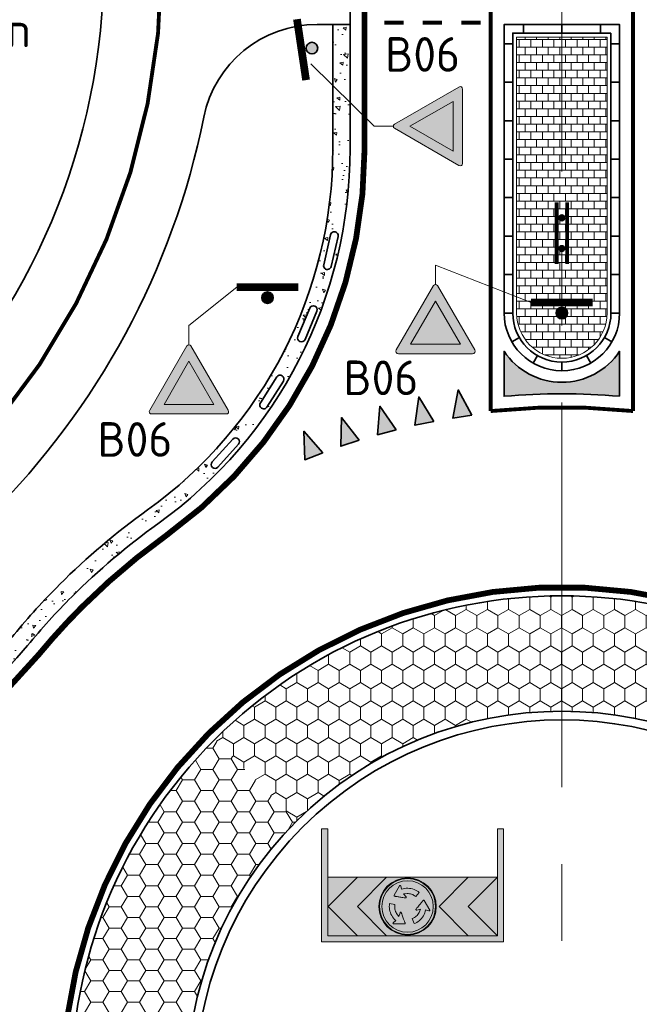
# Model space of a CAD drawing. Header units: metres. Extents: x -699 to 2316, y -1199 to 781.
# Tile 71 of 256: x 746 to 762, y -463 to -437. Entities that reach past the tile are written whole.
import ezdxf

# ---------------------------------------------------------------- set-up
doc = ezdxf.new("R2010")
doc.units = ezdxf.units.M
for name, pattern in [('AM-AS', [16, 10, -2, 2, -2]), ('VH-RWSBAND', [24, 10, -2, 2, -2, 2, -2, 2, -2]), ('VW-270-30_STREEP', [3, 2.7, -0.3])]:
    doc.linetypes.add(name, pattern=pattern)
for name, color, linetype, lineweight in [('B-WE-AM-AS-G', 10, 'AM-AS', 18), ('N-WA-VW-VERKEERSTEKEN_BORD-G', 7, 'Continuous', 35), ('N-WE-IE-MEUBILAIR_WEGMEUBILAIR_VERKEERSBORD-G', 7, 'Continuous', 35), ('N-WE-VH-KANTOPSLUITING_TROTTOIRBAND_RWS-G', 210, 'VH-RWSBAND', 35), ('N-WE-VH-KANTVERHARDING-G', 210, 'Continuous', 35), ('N-WE-VH-STOOTBAND-G', 7, 'Continuous', 35), ('N-WE-VH-VERHARDING_ASFALT_CONSTRUCTIE-A', 252, 'Continuous', 18), ('N-WE-VH-VERHARDING_BETON-G', 252, 'Continuous', 35), ('N-WE-VH-VERHARDING_BETONSTRAATSTEEN-A', 252, 'Continuous', 18), ('N-WE-VW-MARKERING_DWARS_DRIEHOEK_5070-G', 7, 'VW-HAAIETAND70-L-N', 35), ('N-WE-VW-MARKERING_LANGS_STREEP_27030-G', 7, 'VW-270-30_STREEP', 13), ('N-WE-VW-MARKERING_LANGS_STREEP_DOORGETROKKEN_010-G', 7, 'Continuous', 13), ('N-WE-VW-MARKERING_LANGS_STREEP_DOORGETROKKEN_015-G', 7, 'Continuous', 13), ('N-WE-VW-MARKERING_PUNTSTUK-G', 7, 'Continuous', 35), ('X-XX-AL-T18', 10, 'Continuous', 18)]:
    doc.layers.add(name, color=color, linetype=linetype, lineweight=lineweight)
for name, color, linetype, lineweight, true_color in [('N-WA-VW-VERKEERSTEKEN_BLAUW', 7, 'Continuous', 5, 0x005b8c), ('N-WA-VW-VERKEERSTEKEN_GEEL', 7, 'Continuous', 5, 0xf7b500), ('N-WA-VW-VERKEERSTEKEN_ROOD', 7, 'Continuous', 5, 0xbb1e10), ('N-WA-VW-VERKEERSTEKEN_WIT', 7, 'Continuous', 5, 0xf1f0ea), ('N-WA-VW-VERKEERSTEKEN_ZWART', 7, 'Continuous', 5, 0x2a292a)]:
    doc.layers.add(name, color=color, linetype=linetype, lineweight=lineweight, true_color=true_color)
doc.styles.add('NLCS-ISO', font='NLCS-ISO.ttf')
doc.linetypes.add('VW-HAAIETAND70-L-N', pattern='A,0,-0.5,[149,NLCS.SHX,S=1,R=0,X=-0.625,Y=0],-0.5', length=1)
pattern_1 = [(270, (175.7537435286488, -47.6544831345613), (0.15, -0.2), [0.2, -0.2]), (360, (175.7537435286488, -47.6544831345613), (4.898587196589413e-17, 0.2), [])]

# ---------------------------------------------------------------- blocks, each defined once
blk = doc.blocks.new('PAAL')
h = blk.add_hatch(color=256)
edge = h.paths.add_edge_path()
edge.add_arc((0, 0), 0.07500000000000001, 0, 360)
at = {"const_width": 0.1, "flags": 128}
blk.add_lwpolyline([(0.4000000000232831, 0.1375000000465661), (-0.3999999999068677, 0.1375000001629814)], dxfattribs=at)
blk.add_circle((0, 0), 0.07500000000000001)
blk = doc.blocks.new('NLCS_Haai70')
at = {"linetype": 'Continuous'}
blk.add_hatch(color=256, dxfattribs=at).paths.add_polyline_path([(-0.25, 0), (0.2499999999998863, 2.273736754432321e-13), (2.842170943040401e-14, -0.7000000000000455)])
blk.add_lwpolyline([(-0.25, 0), (0.2499999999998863, 2.273736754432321e-13), (2.842170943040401e-14, -0.7000000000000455)], close=True, dxfattribs=at)
blk = doc.blocks.new('B06')
at = {"layer": 'N-WA-VW-VERKEERSTEKEN_ROOD'}
h = blk.add_hatch(color=256, dxfattribs=at)
edge = h.paths.add_edge_path()
edge.add_arc((-0.322549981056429, 0.5789099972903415), 0.02110199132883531, 88.06856073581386, 215.1021070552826)
edge.add_line((-0.339814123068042, 0.5667756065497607), (-0.01740215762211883, 0.009035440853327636))
edge.add_arc((-9.039658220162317e-05, 0.02110179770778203), 0.02110199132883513, 214.8766292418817, 325.6142588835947)
edge.add_line((0.01732410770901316, 0.009184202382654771), (0.3396500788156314, 0.5667756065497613))
edge.add_arc((0.3223859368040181, 0.5789099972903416), 0.02110199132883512, 324.897892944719, 451.9314392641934)
edge.add_line((0.3216747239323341, 0.5999999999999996), (-0.3218387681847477, 0.5999999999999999))
h.paths.add_polyline_path([(0.2158005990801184, 0.5173301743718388), (-0.2159742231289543, 0.517330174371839), (-8.681202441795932e-05, 0.1435066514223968)], flags=16)
at = {"layer": 'N-WA-VW-VERKEERSTEKEN_WIT'}
blk.add_hatch(color=256, dxfattribs=at).paths.add_polyline_path([(-0.2159742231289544, 0.517330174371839), (-8.681202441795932e-05, 0.1435066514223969), (0.2158005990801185, 0.5173301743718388)])
at = {"layer": 'N-WA-VW-VERKEERSTEKEN_ROOD'}
blk.add_lwpolyline([(-0.3218387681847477, 0.5999999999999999, 0.619021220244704), (-0.339814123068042, 0.5667756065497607), (-0.01740215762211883, 0.009035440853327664, 0.5246646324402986), (0.01732410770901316, 0.009184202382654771), (0.3396500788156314, 0.5667756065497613, 0.6190212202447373), (0.3216747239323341, 0.5999999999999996)], format="xyb", close=True, dxfattribs=at)
blk.add_lwpolyline([(0.2158005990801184, 0.5173301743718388), (-0.2159742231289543, 0.517330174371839), (-8.681202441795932e-05, 0.1435066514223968)], close=True, dxfattribs=at)
blk = doc.blocks.new('rotonde')
at = {"layer": 'N-WA-VW-VERKEERSTEKEN_BLAUW'}
h = blk.add_hatch(color=256, dxfattribs=at)
edge = h.paths.add_edge_path()
edge.add_arc((0.0537692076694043, 0.8351829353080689), 0.3078637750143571, 0, 360)
edge = h.paths.add_edge_path(flags=17)
edge.add_arc((0.0537692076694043, 0.8351829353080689), 0.3, 0, 360)
blk.add_hatch(color=256, dxfattribs=at).paths.add_polyline_path([(0.3299391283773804, 0.8351829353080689, 1), (-0.2224007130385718, 0.8351829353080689, 1)])
at = {"layer": 'N-WA-VW-VERKEERSTEKEN_GEEL'}
blk.add_hatch(color=256, dxfattribs=at).paths.add_polyline_path([(0.9759497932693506, 1.213561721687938), (-0.9759497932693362, 1.213561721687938), (-0.9759497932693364, -2.220446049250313e-16), (-0.9110138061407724, 0), (-0.9110138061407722, 1.148625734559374), (0.9110138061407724, 1.148625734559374), (0.9110138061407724, 0), (0.9759497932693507, 0)])
at = {"layer": 'N-WA-VW-VERKEERSTEKEN_ROOD'}
h = blk.add_hatch(color=256, dxfattribs=at)
h.paths.add_polyline_path([(-0.5975843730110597, 1.148622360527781), (-0.9110138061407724, 1.148625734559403), (-0.5975877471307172, 0.8351885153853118), (-0.9110138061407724, 0.5217736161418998), (-0.9110138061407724, 0.521762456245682), (-0.5975911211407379, 0.5217590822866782), (-0.2841561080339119, 0.8351829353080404)])
h.paths.add_polyline_path([(0.5921862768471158, 1.148609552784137), (0.2787568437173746, 1.148612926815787), (0.5921700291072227, 0.8351885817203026), (0.2787199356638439, 0.5217496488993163), (0.5921537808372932, 0.5217462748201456), (0.9056016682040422, 0.8351830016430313)])
at = {"layer": 'N-WA-VW-VERKEERSTEKEN_WIT'}
h = blk.add_hatch(color=256, dxfattribs=at)
h.paths.add_polyline_path([(-0.9110138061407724, 1.148625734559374), (-0.9110138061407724, 0.5217736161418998), (-0.597587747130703, 0.8351885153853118)])
h.paths.add_polyline_path([(0.5921700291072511, 0.8351885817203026), (0.2787568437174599, 1.14861292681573), (-0.5975843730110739, 1.148622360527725), (-0.2841561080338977, 0.8351829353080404), (-0.5975911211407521, 0.5217590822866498), (0.2787199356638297, 0.5217496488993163)])
h.paths.add_polyline_path([(-0.25409456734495, 0.8351829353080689, -1.000000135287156), (0.3616329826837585, 0.8351829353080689, -1.000000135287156)], flags=16)
h.paths.add_polyline_path([(-0.2462307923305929, 0.8351829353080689, -1.000000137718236), (0.3537692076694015, 0.8351829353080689, -1.000000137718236)], flags=0)
h.paths.add_polyline_path([(-0.2224007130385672, 0.8351829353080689, -1), (0.32993912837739, 0.8351829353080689, -1)], flags=0)
h.paths.add_polyline_path([(-0.1244069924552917, 0.7709485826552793), (-0.1831524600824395, 0.8727260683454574), (-0.1840067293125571, 0.8752627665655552), (-0.183769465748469, 0.8779086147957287), (-0.1825316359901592, 0.8802722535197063), (-0.1804674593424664, 0.8819609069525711), (-0.1779147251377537, 0.8827488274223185), (-0.1752354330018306, 0.882468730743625), (-0.1397637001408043, 0.8711150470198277), (-0.1357258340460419, 0.8885422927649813), (-0.1304270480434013, 0.9047821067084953), (-0.1237153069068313, 0.920489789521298), (-0.1155909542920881, 0.9356671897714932), (-0.1061934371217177, 0.9500891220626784), (-0.09566604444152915, 0.9635303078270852), (-0.08400657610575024, 0.9759914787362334), (-0.07121586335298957, 0.9874734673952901), (-0.05835234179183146, 0.9971798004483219), (-0.04483868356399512, 1.005754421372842), (-0.03067547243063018, 1.013197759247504), (-0.01641357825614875, 1.01927662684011), (0.003932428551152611, 0.9653133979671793), (-0.004578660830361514, 0.9617666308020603), (-0.01331695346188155, 0.9573646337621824), (-0.02173009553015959, 0.9523363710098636), (-0.02981819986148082, 0.9466811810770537), (-0.03922583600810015, 0.9389697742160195), (-0.04785864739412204, 0.9305288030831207), (-0.05571184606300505, 0.9213616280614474), (-0.06278747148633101, 0.9114673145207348), (-0.06898280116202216, 0.9010010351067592), (-0.08600753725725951, 0.8654818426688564), (-0.04400191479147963, 0.8730804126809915), (-0.04127733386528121, 0.8729402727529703), (-0.03887714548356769, 0.871752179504), (-0.03709824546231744, 0.8697231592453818), (-0.03623408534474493, 0.8671555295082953), (-0.03642205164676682, 0.8644808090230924), (-0.0376720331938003, 0.8620698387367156), (-0.04676612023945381, 0.8509610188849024), (-0.0553113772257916, 0.8405223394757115), (-0.06327131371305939, 0.83080050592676), (-0.0706418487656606, 0.8217973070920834), (-0.0774267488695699, 0.813510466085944), (-0.08362335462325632, 0.8059419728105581), (-0.08923345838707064, 0.7990907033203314), (-0.09425634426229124, 0.7929566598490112), (-0.09869094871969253, 0.787540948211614), (-0.1025394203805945, 0.7828420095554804), (-0.1057988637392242, 0.7788623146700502), (-0.1084723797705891, 0.775599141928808), (-0.1105571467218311, 0.7730550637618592), (-0.11282048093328, 0.770295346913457), (-0.1136041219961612, 0.7693452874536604), (-0.1156930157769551, 0.7678804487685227), (-0.1182734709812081, 0.7673391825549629), (-0.1209648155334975, 0.7678045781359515), (-0.1231943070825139, 0.7692665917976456)], flags=0)
h.paths.add_polyline_path([(-0.07052322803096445, 0.6833461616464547), (-0.0339683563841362, 0.7279370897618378), (-0.02664292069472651, 0.7223409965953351), (-0.01846276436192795, 0.7169736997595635), (-0.009903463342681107, 0.7121978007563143), (-0.0009626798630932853, 0.7080143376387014), (0.01041995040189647, 0.7037285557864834), (0.02204588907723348, 0.7004778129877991), (0.03391359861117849, 0.6982607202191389), (0.04602125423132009, 0.6970799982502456), (0.05818420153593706, 0.6969451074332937), (0.0974582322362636, 0.6999646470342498), (0.06987128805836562, 0.7325260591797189), (0.06863626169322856, 0.734970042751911), (0.0684737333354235, 0.7376473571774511), (0.0693381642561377, 0.7402029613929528), (0.07112855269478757, 0.7422313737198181), (0.07354168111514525, 0.7434067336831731), (0.07625914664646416, 0.7435341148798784), (0.09042310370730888, 0.7412112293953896), (0.1037354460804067, 0.7390272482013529), (0.1161318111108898, 0.7369933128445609), (0.1276132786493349, 0.7351093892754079), (0.138179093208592, 0.7333764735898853), (0.1478311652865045, 0.7317925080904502), (0.1565677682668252, 0.7303586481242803), (0.1643896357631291, 0.7290747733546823), (0.1712953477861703, 0.7279419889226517), (0.1772877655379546, 0.726958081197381), (0.1823640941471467, 0.7261242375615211), (0.1865263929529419, 0.7254404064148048), (0.1897700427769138, 0.7249080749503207), (0.1932339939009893, 0.7243378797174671), (0.1945265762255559, 0.7241224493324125), (0.1968137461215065, 0.7230618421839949), (0.1986025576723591, 0.7210742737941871), (0.1995288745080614, 0.7185289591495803), (0.1993791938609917, 0.7158665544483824), (0.1985222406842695, 0.7139595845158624), (0.1397501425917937, 0.612210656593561), (0.1379776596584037, 0.61020886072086), (0.1355671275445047, 0.6090851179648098), (0.1329062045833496, 0.6089723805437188), (0.1304176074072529, 0.6099233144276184), (0.128465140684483, 0.6117372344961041), (0.1273674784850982, 0.614200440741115), (0.1194757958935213, 0.650585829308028), (0.1023525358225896, 0.6453734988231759), (0.08562999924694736, 0.641844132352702), (0.06866579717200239, 0.6398025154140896), (0.05145703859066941, 0.639249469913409), (0.0342681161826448, 0.6401746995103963), (0.01736450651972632, 0.6425711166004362), (0.0007435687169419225, 0.6464378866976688), (-0.0155941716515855, 0.6517762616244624), (-0.03042799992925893, 0.6580619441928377), (-0.04460764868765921, 0.6654782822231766), (-0.05813161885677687, 0.674025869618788)], flags=0)
h.paths.add_polyline_path([(0.1219372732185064, 0.9014488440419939), (0.116866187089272, 0.9148794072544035), (0.1121013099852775, 0.9275028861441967), (0.1076636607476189, 0.9392581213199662), (0.103553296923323, 0.9501449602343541), (0.09977119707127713, 0.9601663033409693), (0.09631666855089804, 0.96931762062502), (0.09318972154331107, 0.9776029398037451), (0.09039056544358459, 0.9850185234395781), (0.08791916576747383, 0.9915699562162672), (0.08577559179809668, 0.9972515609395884), (0.08395947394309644, 1.002066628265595), (0.08247172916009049, 1.006010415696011), (0.08131118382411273, 1.009090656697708), (0.08047829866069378, 1.011302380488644), (0.07963046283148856, 1.013554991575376), (0.07938913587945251, 1.016116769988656), (0.08020223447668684, 1.018628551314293), (0.08196044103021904, 1.020722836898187), (0.08433057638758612, 1.021907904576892), (0.0864124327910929, 1.022144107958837), (0.2039260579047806, 1.022117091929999), (0.2065533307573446, 1.021580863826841), (0.2087257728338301, 1.020057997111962), (0.2101499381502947, 1.017809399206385), (0.2105750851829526, 1.015169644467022), (0.2099743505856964, 1.012566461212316), (0.2083921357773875, 1.010383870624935), (0.1808119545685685, 0.9853512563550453), (0.1938977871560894, 0.9731364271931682), (0.2053213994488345, 0.9604259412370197), (0.2155746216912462, 0.9467590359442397), (0.2246580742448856, 0.932135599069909), (0.2324494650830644, 0.9167876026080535), (0.2388257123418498, 0.9009508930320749), (0.243787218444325, 0.884622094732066), (0.2473342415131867, 0.8678026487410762), (0.2493045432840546, 0.8518115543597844), (0.2499697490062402, 0.8358196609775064), (0.2493314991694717, 0.8198286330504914), (0.2474609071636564, 0.8044293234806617), (0.1905601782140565, 0.8138017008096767), (0.1917457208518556, 0.822944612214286), (0.1923037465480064, 0.8327140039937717), (0.1921565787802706, 0.8425181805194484), (0.1913050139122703, 0.8523567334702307), (0.1893311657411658, 0.864353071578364), (0.1863370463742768, 0.8760457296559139), (0.1823232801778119, 0.8874300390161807), (0.1772894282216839, 0.8985059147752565), (0.1713227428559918, 0.9091052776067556), (0.1490807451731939, 0.9416007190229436), (0.1346555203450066, 0.9014455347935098), (0.1331656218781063, 0.8991405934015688), (0.130927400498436, 0.8976521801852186), (0.128284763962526, 0.8971263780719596), (0.1256296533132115, 0.8976650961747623), (0.1234042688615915, 0.8991654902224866)], flags=0)
h.paths.add_polyline_path([(0.9110138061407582, 1.148606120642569), (0.5921862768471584, 1.14860955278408), (0.9056016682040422, 0.8351830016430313), (0.5921537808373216, 0.521746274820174), (0.9110026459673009, 0.5217428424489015)])
at = {"layer": 'N-WA-VW-VERKEERSTEKEN_BLAUW'}
for points in [[(-0.1132681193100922, 0.7697526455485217), (-0.1129689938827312, 0.7701152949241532), (-0.1120560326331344, 0.7712274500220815), (-0.1105571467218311, 0.7730550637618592), (-0.1084723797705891, 0.775599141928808), (-0.1057988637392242, 0.7788623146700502), (-0.1025394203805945, 0.7828420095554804), (-0.09869094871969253, 0.787540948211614), (-0.09425634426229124, 0.7929566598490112), (-0.08923345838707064, 0.7990907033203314), (-0.08362335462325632, 0.8059419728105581), (-0.0774267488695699, 0.813510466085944), (-0.0706418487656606, 0.8217973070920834), (-0.06327131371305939, 0.83080050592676), (-0.0553113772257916, 0.8405223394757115), (-0.04676612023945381, 0.8509610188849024), (-0.03767203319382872, 0.8620698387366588), (-0.03642205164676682, 0.864480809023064), (-0.03623408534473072, 0.8671555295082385), (-0.03709824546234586, 0.8697231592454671), (-0.03887714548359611, 0.8717521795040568), (-0.04127733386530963, 0.8729402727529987), (-0.04400191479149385, 0.8730804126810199), (-0.08600753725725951, 0.8654818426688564), (-0.0689828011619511, 0.9010010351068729), (-0.06278747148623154, 0.9114673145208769), (-0.05571184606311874, 0.9213616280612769), (-0.04785864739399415, 0.9305288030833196), (-0.03922583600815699, 0.9389697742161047), (-0.02981819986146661, 0.946681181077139), (-0.02173009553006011, 0.952336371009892), (-0.01331695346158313, 0.9573646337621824), (-0.004578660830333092, 0.961766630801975), (0.003932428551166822, 0.9653133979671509), (-0.01641357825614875, 1.01927662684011), (-0.03067547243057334, 1.013197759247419), (-0.04483868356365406, 1.005754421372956), (-0.05835234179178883, 0.997179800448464), (-0.07121586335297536, 0.9874734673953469), (-0.0840065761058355, 0.9759914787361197), (-0.095666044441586, 0.9635303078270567), (-0.1061934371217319, 0.95008912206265), (-0.1155909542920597, 0.9356671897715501), (-0.1237153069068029, 0.9204897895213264), (-0.1304270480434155, 0.9047821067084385), (-0.1357258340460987, 0.8885422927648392), (-0.1397637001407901, 0.8711150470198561), (-0.1752354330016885, 0.882468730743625), (-0.1779147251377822, 0.8827488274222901), (-0.1804674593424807, 0.8819609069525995), (-0.1825316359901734, 0.8802722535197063), (-0.183769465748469, 0.8779086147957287), (-0.1840067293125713, 0.8752627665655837), (-0.1831524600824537, 0.8727260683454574), (-0.124406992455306, 0.7709485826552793), (-0.1236099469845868, 0.769843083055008), (-0.1226520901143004, 0.7689110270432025), (-0.1215257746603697, 0.7681724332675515), (-0.1202773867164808, 0.7676857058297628), (-0.1189722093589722, 0.767460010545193), (-0.1176399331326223, 0.7674720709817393), (-0.1163289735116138, 0.767747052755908), (-0.1151173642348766, 0.7682841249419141), (-0.1140134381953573, 0.7690582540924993)], [(0.07980925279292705, 1.01308531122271), (0.07997243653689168, 1.012646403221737), (0.08047829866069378, 1.011302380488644), (0.08131118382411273, 1.009090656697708), (0.08247172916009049, 1.006010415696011), (0.08395947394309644, 1.002066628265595), (0.08577559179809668, 0.9972515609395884), (0.08791916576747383, 0.9915699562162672), (0.09039056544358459, 0.9850185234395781), (0.09318972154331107, 0.9776029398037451), (0.09631666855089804, 0.96931762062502), (0.09977119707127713, 0.9601663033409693), (0.103553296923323, 0.9501449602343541), (0.1076636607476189, 0.9392581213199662), (0.1121013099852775, 0.9275028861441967), (0.116866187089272, 0.9148794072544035), (0.1219372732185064, 0.9014488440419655), (0.1234042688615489, 0.899165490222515), (0.1256296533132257, 0.8976650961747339), (0.128284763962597, 0.8971263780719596), (0.1309274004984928, 0.8976521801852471), (0.1331656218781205, 0.8991405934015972), (0.1346555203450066, 0.9014455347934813), (0.1490807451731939, 0.941600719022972), (0.1713227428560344, 0.9091052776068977), (0.1772894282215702, 0.8985059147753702), (0.1823232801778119, 0.887430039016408), (0.1863370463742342, 0.8760457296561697), (0.1893311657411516, 0.8643530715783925), (0.1913050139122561, 0.8523567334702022), (0.1921565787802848, 0.8425181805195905), (0.1923037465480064, 0.8327140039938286), (0.1917457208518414, 0.822944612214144), (0.1905601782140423, 0.8138017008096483), (0.2474609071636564, 0.8044293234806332), (0.2493314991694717, 0.8198286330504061), (0.2499697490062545, 0.8358196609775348), (0.2493045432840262, 0.8518115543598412), (0.2473342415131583, 0.867802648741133), (0.2437872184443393, 0.8846220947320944), (0.2388257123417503, 0.900950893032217), (0.2324494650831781, 0.9167876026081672), (0.2246580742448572, 0.9321355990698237), (0.2155746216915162, 0.9467590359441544), (0.205321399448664, 0.9604259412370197), (0.1938977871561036, 0.973136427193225), (0.1808119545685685, 0.9853512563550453), (0.2083921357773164, 1.01038387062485), (0.2099743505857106, 1.012566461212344), (0.2105750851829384, 1.015169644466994), (0.2101499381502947, 1.017809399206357), (0.2087257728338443, 1.020057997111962), (0.206553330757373, 1.021580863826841), (0.2039260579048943, 1.022117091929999), (0.08641243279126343, 1.022144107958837), (0.08504944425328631, 1.021989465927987), (0.08376079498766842, 1.021623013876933), (0.08255840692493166, 1.021021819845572), (0.0815087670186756, 1.020184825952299), (0.08065610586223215, 1.019169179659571), (0.08000368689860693, 1.018015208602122), (0.07959154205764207, 1.016742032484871), (0.07945489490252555, 1.015418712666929), (0.07958172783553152, 1.014072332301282)], [(0.1939855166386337, 0.7242126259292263), (0.1935203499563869, 0.7242901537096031), (0.1921016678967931, 0.7245242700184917), (0.1897700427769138, 0.7249080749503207), (0.1865263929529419, 0.7254404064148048), (0.1823640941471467, 0.7261242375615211), (0.1772877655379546, 0.726958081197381), (0.1712953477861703, 0.7279419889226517), (0.1643896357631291, 0.7290747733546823), (0.1565677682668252, 0.7303586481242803), (0.1478311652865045, 0.7317925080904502), (0.138179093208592, 0.7333764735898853), (0.1276132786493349, 0.7351093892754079), (0.1161318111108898, 0.7369933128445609), (0.1037354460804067, 0.7390272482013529), (0.09042310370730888, 0.7412112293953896), (0.07625914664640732, 0.7435341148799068), (0.07354168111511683, 0.7434067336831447), (0.07112855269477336, 0.7422313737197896), (0.06933816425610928, 0.740202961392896), (0.06847373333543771, 0.737647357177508), (0.06863626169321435, 0.7349700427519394), (0.06987128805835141, 0.7325260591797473), (0.09745823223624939, 0.6999646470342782), (0.05818420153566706, 0.6969451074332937), (0.04602125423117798, 0.697079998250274), (0.03391359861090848, 0.6982607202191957), (0.02204588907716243, 0.7004778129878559), (0.01041995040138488, 0.7037285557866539), (-0.0009626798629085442, 0.7080143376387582), (-0.009903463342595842, 0.7121978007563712), (-0.01846276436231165, 0.7169736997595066), (-0.026642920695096, 0.7223409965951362), (-0.03396835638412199, 0.7279370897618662), (-0.07052322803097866, 0.6833461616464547), (-0.0581316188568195, 0.6740258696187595), (-0.04460764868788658, 0.6654782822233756), (-0.03042799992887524, 0.6580619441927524), (-0.01559417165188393, 0.6517762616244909), (0.0007435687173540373, 0.6464378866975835), (0.01736450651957, 0.6425711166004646), (0.03426811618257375, 0.6401746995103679), (0.05145703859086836, 0.6392494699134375), (0.06866579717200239, 0.6398025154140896), (0.08562999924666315, 0.6418441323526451), (0.1023525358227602, 0.6453734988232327), (0.1194757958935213, 0.650585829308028), (0.1273674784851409, 0.614200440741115), (0.1284651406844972, 0.6117372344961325), (0.1304176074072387, 0.6099233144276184), (0.1329062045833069, 0.6089723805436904), (0.1355671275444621, 0.6090851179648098), (0.1379776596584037, 0.61020886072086), (0.1397501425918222, 0.6122106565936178), (0.1985222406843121, 0.7139595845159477), (0.1990884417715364, 0.7152195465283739), (0.1994158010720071, 0.7165176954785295), (0.1994911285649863, 0.7178575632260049), (0.199291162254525, 0.7191821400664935), (0.198839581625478, 0.7204229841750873), (0.198162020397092, 0.7215637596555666), (0.1972611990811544, 0.7225646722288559), (0.1961871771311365, 0.7233523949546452), (0.1949578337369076, 0.7239224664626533)]]:
    blk.add_lwpolyline(points, close=True, dxfattribs=at)
for radius in [0.3078637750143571, 0.3, 0.2761699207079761]:
    blk.add_circle((0.0537692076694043, 0.8351829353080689), radius, dxfattribs=at)
at = {"layer": 'N-WA-VW-VERKEERSTEKEN_ROOD'}
for p, q in [((-0.5975877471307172, 0.8351885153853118), (-0.9110138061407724, 1.148625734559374)), ((-0.5975821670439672, 1.148620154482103), (-0.2841561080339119, 0.8351829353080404)), ((0.5921700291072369, 0.8351885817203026), (0.2787439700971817, 1.148625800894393)), ((0.5921756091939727, 1.148620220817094), (0.9056016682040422, 0.8351830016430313)), ((-0.9110249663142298, 0.5217624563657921), (-0.5975877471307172, 0.8351885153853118)), ((-0.2841561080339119, 0.8351829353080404), (-0.5975933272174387, 0.5217568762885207)), ((0.2787328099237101, 0.5217625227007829), (0.5921700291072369, 0.8351885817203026)), ((0.9056016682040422, 0.8351830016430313), (0.5921644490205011, 0.5217569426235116))]:
    blk.add_line(p, q, dxfattribs=at)
at = {"layer": 'N-WA-VW-VERKEERSTEKEN_ZWART'}
blk.add_lwpolyline([(-0.9759497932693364, 0), (-0.9759497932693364, 1.213561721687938), (0.9759497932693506, 1.213561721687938), (0.9759497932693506, 0), (0.9110138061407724, 0), (0.9110138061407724, 1.148625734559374), (-0.9110138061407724, 1.148625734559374), (-0.9110138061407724, 0)], close=True, dxfattribs=at)
blk.add_3dface([(-0.9110138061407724, 1.148625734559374), (-0.9110249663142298, 0.5217624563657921), (0.9110026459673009, 0.5217428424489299), (0.9110138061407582, 1.14860612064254)], dxfattribs=at)

msp = doc.modelspace()

# ---------------------------------------------------------------- hatches: boundary and pattern name
at = {"layer": 'N-WE-VH-VERHARDING_ASFALT_CONSTRUCTIE-A'}
h = msp.add_hatch(dxfattribs=at)
h.set_pattern_fill('AR-CONC', color=256, scale=0.005, angle=90.00000000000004, style=0)
h.set_pattern_definition([(140, (175.7537435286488, -47.6544831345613), (0.0796954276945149, 0.9109233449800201), [0.09525, -1.04775]), (85.00000000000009, (175.7537435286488, -47.6544831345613), (-0.9552842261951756, -0.1762171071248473), [0.0762, -0.83820292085]), (190.4514447, (175.7603847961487, -47.57857309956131), (-0.8755887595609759, 0.7347062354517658), [0.080950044, -0.8904512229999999]), (136.1842, (175.4997435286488, -47.6544831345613), (0.210211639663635, 1.35539520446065), [0.142875, -1.571625]), (186.63555761, (175.5172610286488, -47.54153363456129), (-1.237130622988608, 1.187020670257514), [0.1214251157, -1.3356780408]), (81.18415117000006, (175.4997435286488, -47.6544831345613), (-1.237130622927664, 1.187020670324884), [0.11429983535, -1.2572986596]), (111, (175.5632435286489, -47.52748313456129), (0.5113259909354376, 0.7580719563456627), [0.09525, -1.04775]), (56.00000000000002, (175.5632435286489, -47.52748313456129), (-0.9209398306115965, 0.3090101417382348), [0.0762, -0.8382]), (161.451445, (175.6058540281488, -47.4643104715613), (-0.4096138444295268, 1.067082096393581), [0.08095004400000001, -0.8904496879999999]), (127.5, (175.7537435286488, -47.6544831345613), (-0.4227751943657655, 0.01544301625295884), [0, -0.82804, 0, -0.8509000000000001, 0, -0.8413750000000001]), (97.50000000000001, (175.7537435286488, -47.6544831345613), (-0.5009028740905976, 0.3340983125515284), [0, -0.48514, 0, -0.80899, 0, -0.320675]), (57.50000000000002, (175.7537435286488, -47.9376931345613), (0.02864371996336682, 0.677952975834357), [0, -0.3174999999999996, 0, -0.9905999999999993, 0, -1.314449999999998]), (47.50000000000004, (175.7537435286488, -48.06469313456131), (-0.1271324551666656, 0.7406459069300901), [0, -0.41275, 0, -0.65786, 0, -0.93345])])
edge = h.paths.add_edge_path()
edge.add_line((754.5608989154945, -440.4981041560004), (754.5608989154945, -437.2650900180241))
edge.add_line((754.5608989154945, -437.2650900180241), (754.1108989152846, -437.2650900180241))
edge.add_line((754.1108989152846, -437.2650900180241), (754.1108989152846, -440.4981041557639))
edge.add_arc((742.5608989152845, -440.4981041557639), 11.55000000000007, -54.31466528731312, 0, ccw=False)
edge.add_arc((760.0608989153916, -464.8650900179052), 18.45000000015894, 125.685334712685, 135.0000000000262)
edge.add_line((747.0147788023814, -451.818969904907), (747.3329768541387, -452.1371679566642))
edge.add_arc((760.0608989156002, -464.8650900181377), 18.00000000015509, 125.6853347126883, 134.999999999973, ccw=False)
edge.add_arc((742.5608989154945, -440.4981041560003), 12, -54.31466528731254, -2.798888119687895e-13)
edge = h.paths.add_edge_path(flags=16)
edge.add_line((754.247933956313, -442.774771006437), (754.0686737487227, -443.5544284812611))
edge.add_arc((753.9712165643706, -443.5320209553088), 0.1000000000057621, -192.94850606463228, -12.948506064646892, ccw=False)
edge.add_line((753.8737593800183, -443.5096134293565), (754.0530195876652, -442.7299559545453))
edge.add_arc((754.150476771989, -442.7523634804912), 0.09999999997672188, -12.948506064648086, 167.0514939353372, ccw=False)
edge = h.paths.add_edge_path(flags=16)
edge.add_line((753.6964356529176, -444.7135307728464), (753.3882305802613, -445.4517784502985))
edge.add_arc((753.2959496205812, -445.4132528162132), 0.1000000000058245, -202.6596551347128, -22.6596551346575, ccw=False)
edge.add_line((753.2036686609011, -445.3747271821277), (753.5118737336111, -444.6364795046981))
edge.add_arc((753.6041546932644, -444.6750051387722), 0.09999999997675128, -22.659655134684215, 157.3403448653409, ccw=False)
edge = h.paths.add_edge_path(flags=16)
edge.add_line((752.8258076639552, -446.5314820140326), (752.3974904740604, -447.2071626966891))
edge.add_arc((752.3130303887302, -447.1536230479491), 0.1000000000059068, -212.37080420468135, -32.370804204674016, ccw=False)
edge.add_line((752.2285703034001, -447.1000833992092), (752.6568874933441, -446.4244027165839))
edge.add_arc((752.7413475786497, -446.4779423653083), 0.09999999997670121, -32.3708042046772, 147.6291957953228, ccw=False)
edge = h.paths.add_edge_path(flags=16)
edge.add_line((751.6610010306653, -448.1765246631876), (751.1248467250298, -448.7702742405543))
edge.add_arc((751.0506280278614, -448.7032549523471), 0.1000000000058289, -222.08195327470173, -42.081953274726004, ccw=False)
edge.add_line((750.9764093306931, -448.63623566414), (751.5125636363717, -448.0424860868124))
edge.add_arc((751.5867823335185, -448.109505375), 0.09999999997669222, -42.081953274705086, 137.9180467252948, ccw=False)
h = msp.add_hatch(dxfattribs=at)
h.set_pattern_fill('AR-CONC', color=256, scale=0.005, angle=180, style=0)
h.set_pattern_definition([(230.0000000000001, (342.8502920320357, -1049.172245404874), (-0.9109233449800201, 0.07969542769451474), [0.09525, -1.04775]), (175.0000000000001, (342.8502920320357, -1049.172245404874), (0.1762171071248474, -0.9552842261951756), [0.0762, -0.83820292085]), (280.4514447, (342.7743819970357, -1049.165604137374), (-0.7347062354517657, -0.875588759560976), [0.08095004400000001, -0.890451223]), (226.1842000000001, (342.8502920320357, -1049.426245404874), (-1.35539520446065, 0.2102116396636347), [0.142875, -1.571625]), (276.6355576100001, (342.7373425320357, -1049.408727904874), (-1.187020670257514, -1.237130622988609), [0.1214251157, -1.3356780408]), (171.1841511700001, (342.8502920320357, -1049.426245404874), (-1.187020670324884, -1.237130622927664), [0.11429983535, -1.2572986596]), (201, (342.7232920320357, -1049.362745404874), (-0.7580719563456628, 0.5113259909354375), [0.09525, -1.04775]), (146, (342.7232920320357, -1049.362745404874), (-0.3090101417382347, -0.9209398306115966), [0.0762, -0.8382]), (251.4514450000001, (342.6601193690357, -1049.320134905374), (-1.067082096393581, -0.409613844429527), [0.08095004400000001, -0.8904496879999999]), (217.5000000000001, (342.8502920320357, -1049.172245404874), (-0.01544301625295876, -0.4227751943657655), [0, -0.82804, 0, -0.8509000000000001, 0, -0.8413750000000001]), (187.5, (342.8502920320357, -1049.172245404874), (-0.3340983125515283, -0.5009028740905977), [0, -0.48514, 0, -0.80899, 0, -0.320675]), (147.5, (343.1335020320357, -1049.172245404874), (-0.677952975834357, 0.0286437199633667), [0, -0.3174999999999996, 0, -0.9905999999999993, 0, -1.314449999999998]), (137.5, (343.2605020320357, -1049.172245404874), (-0.7406459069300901, -0.1271324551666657), [0, -0.41275, 0, -0.65786, 0, -0.93345])])
edge = h.paths.add_edge_path()
edge.add_arc((760.0608989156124, -464.8650900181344), 18.00000000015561, 135.0000000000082, 140.4788036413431, ccw=False)
edge.add_line((747.3329768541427, -452.1371679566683), (747.0147788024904, -451.8189699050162))
edge.add_arc((760.060898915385, -464.8650900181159), 18.45000000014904, 134.9999999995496, 140.4788036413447)
edge.add_arc((734.6050547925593, -443.8650900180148), 14.55000000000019, 270, 320.4788036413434, ccw=False)
edge.add_line((734.6050547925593, -458.415090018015), (732.4608989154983, -458.4150900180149))
edge.add_line((732.4608989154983, -458.4150900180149), (732.4608989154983, -458.8650900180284))
edge.add_line((732.4608989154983, -458.8650900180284), (734.6050547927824, -458.8650900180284))
edge.add_arc((734.6050547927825, -443.8650900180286), 14.99999999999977, 269.9999999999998, 320.478803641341)
edge = h.paths.add_edge_path(flags=16)
edge.add_line((735.1984551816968, -458.5585537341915), (735.9966297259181, -458.5045408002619))
edge.add_arc((736.0033813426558, -458.6043126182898), 0.1000000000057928, -86.12866354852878, 93.87133645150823, ccw=False)
edge.add_line((736.0101329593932, -458.7040844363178), (735.211958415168, -458.7580973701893))
edge.add_arc((735.2052067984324, -458.6583255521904), 0.09999999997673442, 93.87133645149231, 273.87133645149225, ccw=False)
edge = h.paths.add_edge_path(flags=16)
edge.add_line((737.1726106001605, -458.3446499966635), (737.9562314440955, -458.1835960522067))
edge.add_arc((737.976363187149, -458.2815486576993), 0.1000000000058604, -78.38599064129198, 101.614009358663, ccw=False)
edge.add_line((737.9964949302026, -458.3795012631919), (737.2128740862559, -458.5405552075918))
edge.add_arc((737.1927423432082, -458.4426026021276), 0.09999999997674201, 101.61400935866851, 281.61400935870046, ccw=False)
edge = h.paths.add_edge_path(flags=16)
edge.add_line((739.0999498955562, -457.8667298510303), (739.8547287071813, -457.6015715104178))
edge.add_arc((739.8878734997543, -457.6959188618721), 0.1000000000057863, -70.6433177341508, 109.35668226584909, ccw=False)
edge.add_line((739.9210182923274, -457.7902662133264), (739.1662394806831, -458.055424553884))
edge.add_arc((739.1330946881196, -457.9610772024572), 0.09999999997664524, 109.3566822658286, 289.35668226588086, ccw=False)
edge = h.paths.add_edge_path(flags=16)
edge.add_line((740.9453304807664, -457.1335075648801), (741.6575048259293, -456.7690796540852))
edge.add_arc((741.7030583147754, -456.8581014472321), 0.1000000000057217, -62.90064482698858, 117.09935517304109, ccw=False)
edge.add_line((741.7486118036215, -456.9471232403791), (741.0364374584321, -457.3115511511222))
edge.add_arc((740.9908839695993, -457.2225293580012), 0.09999999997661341, 117.0993551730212, 297.099355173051, ccw=False)
edge = h.paths.add_edge_path(flags=16)
edge.add_line((742.675104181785, -456.1583525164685), (743.3316884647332, -455.7012999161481))
edge.add_arc((743.3888200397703, -455.7833729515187), 0.1000000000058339, -55.15797191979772, 124.8420280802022, ccw=False)
edge.add_line((743.4459516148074, -455.8654459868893), (742.7893673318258, -456.322498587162))
edge.add_arc((742.7322357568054, -456.2404255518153), 0.09999999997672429, 124.84202808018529, 304.8420280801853, ccw=False)
h = msp.add_hatch(dxfattribs=at)
h.set_pattern_fill('HONEY', color=256, scale=0.1, angle=90.00000000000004, style=0)
h.set_pattern_definition([(90, (175.7537435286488, -47.6544831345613), (-0.2749630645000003, 0.4762499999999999), [0.3175, -0.635]), (210.0000000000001, (175.7537435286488, -47.6544831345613), (-0.2749630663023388, -0.4762499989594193), [0.3175, -0.635]), (150, (175.7537435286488, -47.6544831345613), (-0.5499261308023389, 1.040580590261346e-09), [-0.6349999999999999, 0.3174999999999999])])
h.paths.add_polyline_path([(766.9551900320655, -457.9707989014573), (769.076510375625, -455.8494785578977, 0.1943311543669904), (760.2858323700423, -452.1170742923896), (760.2858795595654, -452.1180412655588), (760.0608989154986, -452.1150900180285), (760.0608989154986, -455.1150900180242, -0.1989123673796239)])
h.paths.add_polyline_path([(760.0608989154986, -455.1150900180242), (760.0608989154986, -452.1150900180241, 0.1989123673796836), (751.045287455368, -455.8494785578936), (753.1666077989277, -457.9707989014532, -0.1989123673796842)])
h = msp.add_hatch(dxfattribs=at)
h.set_pattern_fill('HONEY', color=256, scale=0.1, angle=180, style=0)
h.set_pattern_definition([(180, (342.8502920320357, -1049.172245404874), (-0.4762499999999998, -0.2749630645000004), [0.3175, -0.635]), (300.0000000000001, (342.8502920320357, -1049.172245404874), (0.4762499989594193, -0.2749630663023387), [0.3175, -0.635]), (240, (342.8502920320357, -1049.172245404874), (-1.040580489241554e-09, -0.5499261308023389), [-0.635, 0.3175])])
h.paths.add_polyline_path([(753.1666077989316, -457.9707989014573), (751.0452874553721, -455.8494785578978, 0.1943311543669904), (747.3128831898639, -464.6401565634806), (747.3138501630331, -464.6401093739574), (747.3108989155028, -464.8650900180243), (750.3108989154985, -464.8650900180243, -0.1989123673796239)])
h.paths.add_polyline_path([(750.3108989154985, -464.8650900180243), (747.3108989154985, -464.8650900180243, 0.1989123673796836), (751.0452874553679, -473.8807014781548), (753.1666077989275, -471.7593811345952, -0.1989123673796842)])
at = {"layer": 'N-WE-VH-VERHARDING_BETONSTRAATSTEEN-A'}
h = msp.add_hatch(dxfattribs=at)
h.set_pattern_fill('VB-KLINKERVERHARDING', color=256, scale=0.2, angle=-90.00000000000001, style=0, pattern_type=2)
h.set_pattern_definition(pattern_1)
edge = h.paths.add_edge_path()
edge.add_line((761.2358989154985, -437.5900900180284), (758.8858989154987, -437.5900900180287))
edge.add_line((758.8858989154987, -437.5900900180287), (758.8858989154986, -444.7650900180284))
edge.add_arc((760.0608989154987, -444.7650900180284), 1.175000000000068, 180, 360)
edge.add_line((761.2358989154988, -444.7650900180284), (761.2358989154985, -437.5900900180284))
h = msp.add_hatch(dxfattribs=at)
h.set_pattern_fill('VB-KLINKERVERHARDING', color=256, scale=0.2, angle=-90.00000000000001, style=0, pattern_type=2)
h.set_pattern_definition(pattern_1)
edge = h.paths.add_edge_path()
edge.add_line((761.2358989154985, -437.5900900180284), (758.8858989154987, -437.5900900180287))
edge.add_line((758.8858989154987, -437.5900900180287), (758.8858989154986, -444.7650900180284))
edge.add_arc((760.0608989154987, -444.7650900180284), 1.175000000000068, 180, 360)
edge.add_line((761.2358989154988, -444.7650900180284), (761.2358989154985, -437.5900900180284))
at = {"layer": 'N-WE-VW-MARKERING_PUNTSTUK-G'}
h = msp.add_hatch(color=256, dxfattribs=at)
edge = h.paths.add_edge_path()
edge.add_line((761.5608989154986, -446.9276989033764), (761.5608989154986, -445.760077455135))
edge.add_arc((760.0608989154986, -444.7650900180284), 1.800000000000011, -146.44269023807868, -33.55730976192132, ccw=False)
edge.add_line((758.5608989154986, -445.760077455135), (758.5608989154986, -446.9276989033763))
edge.add_arc((760.0608989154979, -464.8650900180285), 18.00000000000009, 85.21980815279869, 94.78019184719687, ccw=False)

# ---------------------------------------------------------------- linework, layer by layer
at = {"layer": 'B-WE-AM-AS-G'}
msp.add_lwpolyline([(760.0608989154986, -367.0862079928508), (760.0608989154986, -464.8650900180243)], dxfattribs=at)
at = {"layer": 'N-WA-VW-VERKEERSTEKEN_BORD-G', "lineweight": 13}
for p, q in [((755.1831008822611, -439.9107333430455), (753.5418604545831, -438.2868653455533)), ((755.1831008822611, -439.9107333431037), (755.6831008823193, -439.9107333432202)), ((756.7777959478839, -443.5245147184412), (759.260898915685, -444.4900900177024)), ((756.7777959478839, -443.5245147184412), (759.260898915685, -444.4900900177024)), ((756.7777959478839, -443.5245147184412), (756.7777959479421, -444.0245147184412)), ((750.3735534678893, -445.0888186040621), (751.6151416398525, -444.0900900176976)), ((750.3735534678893, -445.0888186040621), (750.3735534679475, -445.5888186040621))]:
    msp.add_line(p, q, dxfattribs=at)
at = {"layer": 'N-WE-VH-KANTOPSLUITING_TROTTOIRBAND_RWS-G'}
for p, q in [((759.0608989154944, -437.2650900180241), (759.0608989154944, -437.4900900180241)), ((760.0608989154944, -437.2650900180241), (760.0608989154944, -437.4900900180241)), ((761.0608989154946, -437.2650900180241), (761.0608989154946, -437.4900900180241)), ((758.5608989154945, -437.7650900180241), (758.7858989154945, -437.7650900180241)), ((761.3358989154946, -437.7650900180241), (761.5608989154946, -437.7650900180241)), ((758.5608989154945, -438.7650900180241), (758.7858989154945, -438.7650900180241)), ((761.3358989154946, -438.7650900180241), (761.5608989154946, -438.7650900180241)), ((758.5608989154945, -439.7650900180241), (758.7858989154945, -439.7650900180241)), ((761.3358989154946, -439.7650900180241), (761.5608989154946, -439.7650900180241)), ((758.5608989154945, -440.7650900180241), (758.7858989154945, -440.7650900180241)), ((761.3358989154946, -440.7650900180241), (761.5608989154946, -440.7650900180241)), ((758.5608989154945, -441.7650900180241), (758.7858989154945, -441.7650900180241)), ((761.3358989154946, -441.7650900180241), (761.5608989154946, -441.7650900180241)), ((758.5608989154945, -442.7650900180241), (758.7858989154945, -442.7650900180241)), ((761.3358989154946, -442.7650900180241), (761.5608989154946, -442.7650900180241)), ((758.5608989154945, -443.7650900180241), (758.7858989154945, -443.7650900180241)), ((761.3358989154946, -443.7650900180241), (761.5608989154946, -443.7650900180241)), ((758.5608989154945, -444.7650900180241), (758.7858989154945, -444.7650900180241)), ((761.3358989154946, -444.7650900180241), (761.5608989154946, -444.7650900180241))]:
    msp.add_line(p, q, dxfattribs=at)
at = {"layer": 'N-WE-VH-KANTVERHARDING-G'}
for points in [[(632.773436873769, -452.9650900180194), (730.8489148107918, -452.9650900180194, 0.4142135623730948), (748.1608989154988, -435.6531059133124), (748.1608989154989, -339.4692838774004)], [(747.3329768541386, -452.1371679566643, -0.04066528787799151), (749.5608989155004, -450.244898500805, 0.2415313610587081), (754.5608989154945, -440.4981041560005), (754.5608989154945, -434.5768250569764, -0.02492232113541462), (754.809039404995, -429.6016391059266), (755.4183369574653, -423.508663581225, 0.02492232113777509), (756.4108989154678, -403.6079197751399), (756.410898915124, -367.0862079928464)], [(747.3329768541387, -452.1371679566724, 0.02391034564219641), (746.1758930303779, -453.4105445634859, -0.2238875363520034), (734.6050547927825, -458.8650900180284), (729.7476961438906, -458.8650900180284, 0.02492232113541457), (724.7725101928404, -459.113230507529), (713.6795346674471, -460.2225280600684, -0.02492232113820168), (693.7787908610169, -461.215090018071), (662.2820168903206, -461.2150900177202)], [(751.0452874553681, -455.8494785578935, -0.4142135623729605), (769.0765103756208, -455.8494785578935, 0.4142135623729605)], [(753.1666077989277, -457.9707989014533, -0.4142135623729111), (766.9551900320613, -457.9707989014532, 0.4142135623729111)], [(766.7960910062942, -458.1298979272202, 0.4142135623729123), (753.3257068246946, -458.1298979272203)], [(751.0452874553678, -473.8807014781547, -0.4142135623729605), (751.0452874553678, -455.849478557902, 0.4142135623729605)], [(753.1666077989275, -471.7593811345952, -0.4142135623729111), (753.1666077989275, -457.9707989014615, 0.4142135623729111)], [(753.3257068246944, -458.1298979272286, 0.4142135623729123), (753.3257068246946, -471.6002821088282)]]:
    msp.add_lwpolyline(points, format="xyb", dxfattribs=at)
msp.add_lwpolyline([(754.5608989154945, -437.2650900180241), (753.7001337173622, -437.2650900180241)], dxfattribs=at)
for points in [[(758.5608989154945, -444.7650900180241, 0.9999999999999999), (761.5608989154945, -444.7650900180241), (761.5608989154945, -437.2650900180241), (758.5608989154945, -437.2650900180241)], [(761.3358989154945, -437.4900900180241), (758.7858989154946, -437.4900900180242), (758.7858989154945, -444.7650900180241, 0.9999999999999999), (761.3358989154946, -444.7650900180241)]]:
    msp.add_lwpolyline(points, format="xyb", close=True, dxfattribs=at)
at = {"layer": 'N-WE-VH-KANTVERHARDING-G', "flags": 128}
for points in [[(759.0608989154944, -437.2650900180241), (759.0608989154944, -437.4900900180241)], [(760.0608989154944, -437.2650900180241), (760.0608989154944, -437.4900900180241)], [(761.0608989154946, -437.2650900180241), (761.0608989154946, -437.4900900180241)], [(758.5608989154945, -437.7650900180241), (758.7858989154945, -437.7650900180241)], [(761.3358989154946, -437.7650900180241), (761.5608989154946, -437.7650900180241)], [(758.5608989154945, -438.7650900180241), (758.7858989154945, -438.7650900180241)], [(761.3358989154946, -438.7650900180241), (761.5608989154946, -438.7650900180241)], [(758.5608989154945, -439.7650900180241), (758.7858989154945, -439.7650900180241)], [(761.3358989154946, -439.7650900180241), (761.5608989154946, -439.7650900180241)], [(758.5608989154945, -440.7650900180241), (758.7858989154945, -440.7650900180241)], [(761.3358989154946, -440.7650900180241), (761.5608989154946, -440.7650900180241)], [(758.5608989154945, -441.7650900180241), (758.7858989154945, -441.7650900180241)], [(761.3358989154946, -441.7650900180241), (761.5608989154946, -441.7650900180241)], [(758.5608989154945, -442.7650900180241), (758.7858989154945, -442.7650900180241)], [(761.3358989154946, -442.7650900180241), (761.5608989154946, -442.7650900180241)], [(758.5608989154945, -443.7650900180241), (758.7858989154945, -443.7650900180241)], [(761.3358989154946, -443.7650900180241), (761.5608989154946, -443.7650900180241)], [(758.5608989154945, -444.7650900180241), (758.7858989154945, -444.7650900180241)], [(761.3358989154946, -444.7650900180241), (761.5608989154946, -444.7650900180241)], [(758.9563828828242, -445.4020117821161), (758.7614682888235, -445.5144097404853)], [(761.1654149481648, -445.4020117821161), (761.3603295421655, -445.5144097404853)], [(759.4239771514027, -445.8696060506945), (759.3115791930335, -446.0645206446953)], [(760.0608989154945, -446.0400900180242), (760.0608989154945, -446.2650900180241)], [(760.6978206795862, -445.8696060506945), (760.8102186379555, -446.0645206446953)]]:
    msp.add_lwpolyline(points, dxfattribs=at)
at = {"layer": 'N-WE-VH-KANTVERHARDING-G'}
for centre, radius, start, end in [((753.7001337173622, -440.2650900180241), 3, 90, 168.5894710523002), ((730.8489148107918, -435.6531059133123), 20.31198410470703, 281.4105289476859, 348.5894710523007)]:
    msp.add_arc(centre, radius, start, end, dxfattribs=at)
at = {"layer": 'N-WE-VH-STOOTBAND-G', "flags": 128}
for points in [[(754.247933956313, -442.774771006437), (754.0686737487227, -443.5544284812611, -1), (753.8737593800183, -443.5096134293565), (754.0530195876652, -442.7299559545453, -1)], [(753.6964356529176, -444.7135307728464), (753.3882305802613, -445.4517784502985, -1), (753.2036686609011, -445.3747271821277), (753.5118737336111, -444.6364795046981, -1)], [(752.2285703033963, -447.1000833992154, 0.9999999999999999), (752.3974904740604, -447.2071626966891), (752.8258076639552, -446.5314820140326, 0.9999999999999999), (752.6568874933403, -446.4244027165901)], [(751.6610010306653, -448.1765246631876), (751.1248467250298, -448.7702742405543, -1), (750.9764093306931, -448.63623566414), (751.5125636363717, -448.0424860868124, -1)]]:
    msp.add_lwpolyline(points, format="xyb", close=True, dxfattribs=at)
at = {"layer": 'N-WE-VH-VERHARDING_BETON-G'}
for points in [[(747.0147788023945, -451.818969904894, -0.04066528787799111), (749.2983989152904, -449.8793937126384, 0.2415313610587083), (754.1108989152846, -440.4981041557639), (754.1108989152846, -437.2650900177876)], [(734.605054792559, -458.415090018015, 0.2238875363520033), (745.828767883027, -453.1241809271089, -0.02391034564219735), (747.014778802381, -451.8189699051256)]]:
    msp.add_lwpolyline(points, format="xyb", dxfattribs=at)
at = {"layer": 'N-WE-VH-VERHARDING_BETONSTRAATSTEEN-A'}
msp.add_lwpolyline([(761.2358989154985, -437.5900900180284), (758.8858989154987, -437.5900900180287), (758.8858989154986, -444.7650900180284, 1), (761.2358989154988, -444.7650900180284)], format="xyb", close=True, dxfattribs=at)
msp.add_lwpolyline([(761.2358989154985, -437.5900900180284), (758.8858989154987, -437.5900900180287), (758.8858989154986, -444.7650900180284, 1), (761.2358989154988, -444.7650900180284)], format="xyb", close=True, dxfattribs=at)
at = {"layer": 'N-WE-VW-MARKERING_LANGS_STREEP_27030-G', "ltscale": 2, "const_width": 0.1}
msp.add_lwpolyline([(730.8489148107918, -454.4650900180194, 0.414213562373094), (749.6608989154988, -435.6531059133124)], format="xyb", dxfattribs=at)
at = {"layer": 'N-WE-VW-MARKERING_LANGS_STREEP_DOORGETROKKEN_010-G'}
for points, const_width in [([(758.2108989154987, -432.2650900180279), (758.2108989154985, -447.3123124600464, -0.05255267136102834), (761.9108989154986, -447.3123124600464), (761.9108989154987, -432.2650900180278), (760.2108989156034, -415.2650900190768)], 0.1), ([(769.2356094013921, -455.6903795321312, 0.4142135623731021), (750.8861884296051, -455.690379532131, 1)], 0.15), ([(750.8861884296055, -455.6903795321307, 0.4142135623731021), (750.8861884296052, -474.0398005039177, 1)], 0.15)]:
    msp.add_lwpolyline(points, format="xyb", dxfattribs=dict(at, const_width=const_width))
at = {"layer": 'N-WE-VW-MARKERING_LANGS_STREEP_DOORGETROKKEN_010-G', "const_width": 0.1}
for points in [[(755.9487457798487, -437.2150900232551), (755.4487457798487, -437.2150900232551)], [(756.9487457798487, -437.2150900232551), (756.4487457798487, -437.2150900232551)], [(757.9487457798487, -437.2150900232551), (757.4487457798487, -437.2150900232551)]]:
    msp.add_lwpolyline(points, dxfattribs=at)
at = {"layer": 'N-WE-VW-MARKERING_LANGS_STREEP_DOORGETROKKEN_015-G', "const_width": 0.15}
for points in [[(747.5981418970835, -452.4023329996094, -0.04066528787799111), (749.7796489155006, -450.5494858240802, 0.2415313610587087), (754.9358989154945, -440.4981041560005), (754.9358989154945, -434.5768250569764, -0.02492232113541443), (755.1821783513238, -429.6389530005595), (756.0433369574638, -421.0273669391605, 0.02492232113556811), (757.0358989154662, -401.1266231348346), (757.0358989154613, -393.1016853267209)], [(747.5981418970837, -452.4023329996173, 0.02391034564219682), (746.4651639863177, -453.6491809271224, -0.223887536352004), (734.6050547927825, -459.2400900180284), (729.7476961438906, -459.2400900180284, 0.02492232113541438), (724.8098240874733, -459.4863694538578), (711.1982380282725, -460.8475280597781, -0.02492232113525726), (691.2974942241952, -461.8400900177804), (688.2974942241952, -461.8400900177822)]]:
    msp.add_lwpolyline(points, format="xyb", dxfattribs=at)
at = {"layer": 'N-WE-VW-MARKERING_LANGS_STREEP_DOORGETROKKEN_015-G'}
msp.add_arc((760.0608989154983, -464.8650900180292), 17.62500000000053, 135.0000000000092, 141.3529559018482, dxfattribs=at)
at = {"layer": 'N-WE-VW-MARKERING_PUNTSTUK-G'}
msp.add_lwpolyline([(761.5608989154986, -446.9276989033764), (761.5608989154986, -445.760077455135, -0.5366750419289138), (758.5608989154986, -445.760077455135), (758.5608989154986, -446.9276989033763, -0.04173925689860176)], format="xyb", close=True, dxfattribs=at)

# ---------------------------------------------------------------- block references
at = {"xscale": 2.420718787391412, "yscale": 2.420718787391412, "zscale": 2.420718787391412, "rotation": 180}
msp.add_blockref('rotonde', (756.1832857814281, -458.168798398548), dxfattribs=at)
at = {"layer": 'N-WA-VW-VERKEERSTEKEN_BORD-G', "lineweight": 13, "xscale": 2, "yscale": 2, "zscale": 2, "rotation": 98.48997064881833}
msp.add_blockref('PAAL', (753.5693470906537, -437.8783304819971), dxfattribs=at)
at = {"layer": 'N-WA-VW-VERKEERSTEKEN_BORD-G', "xscale": 3, "yscale": 3, "zscale": 3}
for p, rotation in [((755.6831008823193, -439.9107333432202), 270), ((756.7777959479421, -444.0245147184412), 180), ((750.3735534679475, -445.5888186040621), 180)]:
    msp.add_blockref('B06', p, dxfattribs=dict(at, rotation=rotation))
at = {"layer": 'N-WA-VW-VERKEERSTEKEN_BORD-G', "lineweight": 13, "xscale": 2, "yscale": 2, "zscale": 2}
for p in [(752.4151416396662, -444.3650900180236), (760.0608989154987, -444.7650900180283)]:
    msp.add_blockref('PAAL', p, dxfattribs=at)
at = {"layer": 'N-WE-IE-MEUBILAIR_WEGMEUBILAIR_VERKEERSBORD-G', "lineweight": 13, "xscale": -1, "rotation": 90}
for p in [(760.0608989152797, -442.2900900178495), (760.0608989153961, -443.0900900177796)]:
    msp.add_blockref('PAAL', p, dxfattribs=at)
at = {"layer": 'N-WE-IE-MEUBILAIR_WEGMEUBILAIR_VERKEERSBORD-G', "lineweight": 13, "rotation": 270}
for p in [(760.0608989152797, -442.2900900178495), (760.0608989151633, -443.0900900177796)]:
    msp.add_blockref('PAAL', p, dxfattribs=at)
at = {"layer": 'N-WE-VW-MARKERING_DWARS_DRIEHOEK_5070-G'}
for p, rotation in [((757.4714708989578, -447.4566190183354), 188.4604448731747), ((756.4870639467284, -447.631758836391), 191.7158868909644), ((755.5141913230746, -447.8625181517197), 194.9713289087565), ((754.5559929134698, -448.1481522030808), 198.2267709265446), ((753.6155612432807, -448.4877391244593), 201.4822129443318)]:
    msp.add_blockref('NLCS_Haai70', p, dxfattribs=dict(at, rotation=rotation))

# ---------------------------------------------------------------- texts
at = {"layer": 'X-XX-AL-T18', "style": 'NLCS-ISO'}
for s, p in [('BB15-2 (schrikhek) toepassen', (730.4965499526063, -437.8546581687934)), ('B06', (755.4723571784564, -438.4922627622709)), ('B06', (754.3886882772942, -446.8982071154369)), ('B06', (747.9990743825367, -448.4998998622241))]:
    msp.add_text(s, height=0.9, dxfattribs=at).set_placement(p)

doc.saveas('drawing.dxf')
